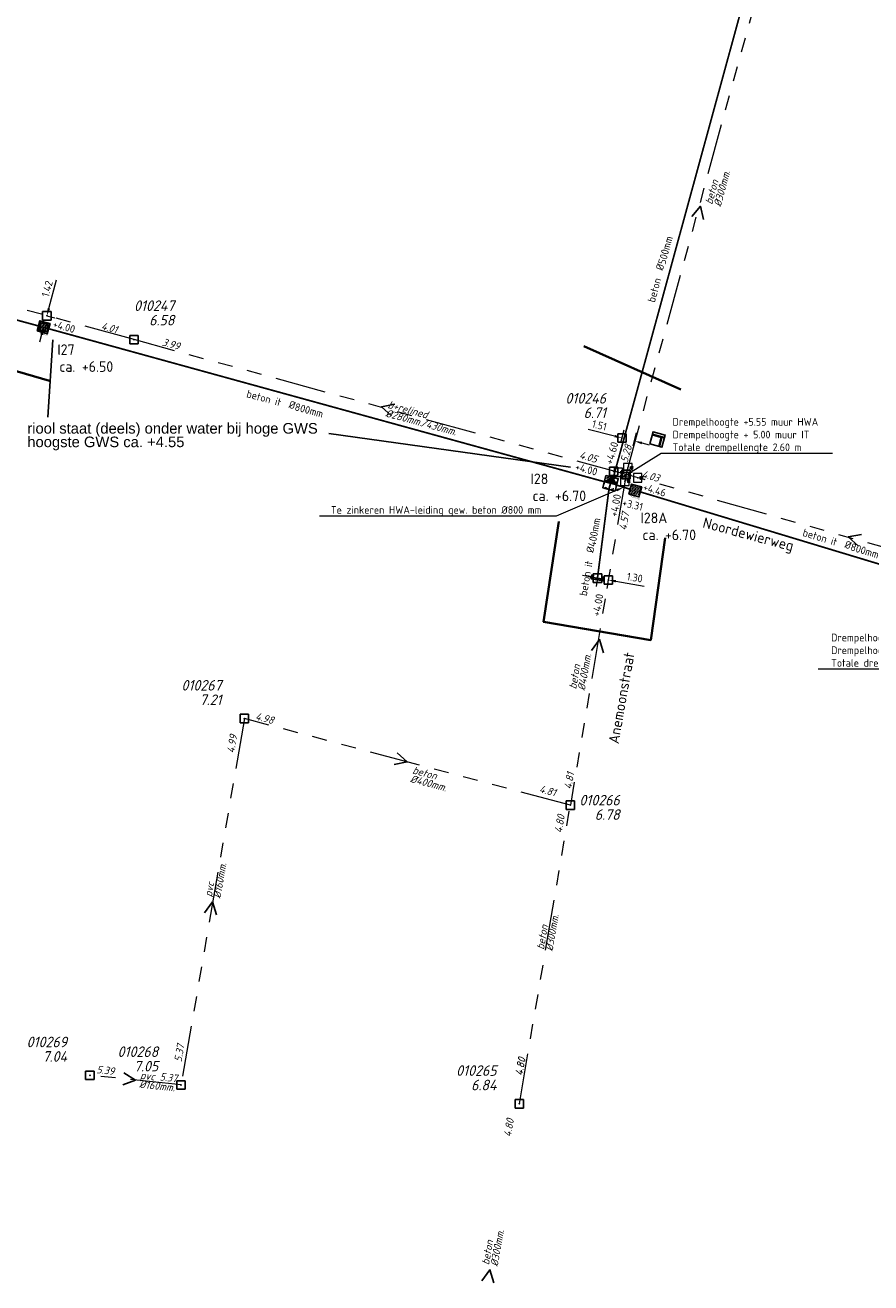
# Model space of a CAD drawing. Header units: metres. Extents: x 151924 to 154502, y 462248 to 463878.
# Tile 9 of 31: x 153255 to 153355, y 463486 to 463635. Entities that reach past the tile are written whole.
import ezdxf
from ezdxf import colors
from ezdxf.entities.mleader import LeaderData, LeaderLine
from ezdxf.enums import TextEntityAlignment as Align
from ezdxf.math import Vec2, Vec3

# ---------------------------------------------------------------- set-up
doc = ezdxf.new("R2010")
doc.units = ezdxf.units.M
doc.header["$PDMODE"] = 64
doc.header["$PDSIZE"] = 1
for name, pattern in [('HIDDENX2', [8, 4, -4]), ('RI-GWA-SO', [18.45, 6, -1.8, 1.75, -1.8, 1.75, -1.8, 1.75, -1.8]), ('RI-HWA_BETON-SO', [11.4, 9, -2.4]), ('RI-ITR_BETON-SO', [11.4, 9, -2.4])]:
    doc.linetypes.add(name, pattern=pattern)
doc.layers.get('0').update_dxf_attribs({"linetype": 'CONTINUOUS'})
for name, color, linetype, lineweight in [('B-OI-RI-GWA-MATERIAAL-T18', 11, 'CONTINUOUS', 18), ('B-OI-RI-GWA-PUTDEKSELHOOGTE-T25', 11, 'CONTINUOUS', 25), ('B-OI-RI-GWA_BOB-T18', 11, 'CONTINUOUS', 18), ('B-OI-RI-GWA_BOB-T18-INGEMETEN', 200, 'CONTINUOUS', 18), ('B-OI-RI-GWA_DIAMETER-HOOGTE-T18', 11, 'CONTINUOUS', 18), ('B-OI-RI-GWA_DIAMETER-T18', 11, 'CONTINUOUS', 18), ('B-OI-RI-GWA_PUTNUMMER-T25', 11, 'CONTINUOUS', 18), ('B-OI-RI-GWA_RIOOLPUT-S', 11, 'CONTINUOUS', 25), ('B-OI-RI-GWA_TRANSPORTLEIDING_BETON_300-G', 11, 'RI-GWA-SO', 18), ('B-OI-RI-GWA_TRANSPORTLEIDING_BETON_400-G', 11, 'RI-GWA-SO', 18), ('B-OI-RI-GWA_TRANSPORTLEIDING_BETON_EI_300X450-G', 11, 'RI-GWA-SO', 18), ('B-OI-RI-GWA_TRANSPORTLEIDING_PVC_160-G', 11, 'RI-GWA-SO', 18), ('B-OI-RI-STROOMRICHTING-S', 252, 'CONTINUOUS', 25), ('B-RO-OG-TOPOGRAFIE-T18', 2, 'CONTINUOUS', 18), ('N-OI-RI-HWA-T18', 1, 'CONTINUOUS', 18), ('N-OI-RI-HWA_RIOOLLEIDING_BETON_500-G', 154, 'RI-HWA_BETON-SO', 35), ('N-OI-RI-HWA_RIOOLLEIDING_BETON_800-G', 154, 'RI-HWA_BETON-SO', 35), ('N-OI-RI-HWA_STROOMRICHTING-S', 154, 'CONTINUOUS', 25), ('N-OI-RI-ITR_PUTDEKSELHOOGTE-T25', 136, 'CONTINUOUS', 25), ('N-OI-RI-ITR_PUTNUMMER-T25', 136, 'CONTINUOUS', 25), ('N-OI-RI-ITR_RIOOLLEIDING_BETON_400-G', 136, 'RI-ITR_BETON-SO', 35), ('N-OI-RI-ITR_RIOOLLEIDING_BETON_800-G', 136, 'RI-ITR_BETON-SO', 35), ('N-OI-RI-ITR_RIOOLPUT_INSPECTIEPUT-S', 136, 'CONTINUOUS', 25), ('N-OI-RI-ITR_RIOOLPUT_OVERSTORTPUT-S', 136, 'CONTINUOUS', 25), ('N-OI-RI-ITR_SCHILDMUUR-S', 136, 'CONTINUOUS', 25), ('N-OI-RI-ITR_STROOMRICHTING-S', 136, 'CONTINUOUS', 25), ('N-OI-RI-M', 1, 'CONTINUOUS', 18), ('N-RO-KG-GRENS_WERK-G', 7, 'XX-WERKGRENS', 35)]:
    doc.layers.add(name, color=color, linetype=linetype, lineweight=lineweight)
for name, color, linetype, lineweight, plot in [('CALQUE_PTTOPO_ALT', 1, 'CONTINUOUS', 0, False), ('CALQUE_PTTOPO_MAT', 7, 'CONTINUOUS', 0, False), ('PTTOPO', 7, 'CONTINUOUS', 0, False)]:
    doc.layers.add(name, color=color, linetype=linetype, lineweight=lineweight, plot=plot)
doc.layers.add('opmerkingen algemeen', color=144, linetype='CONTINUOUS')
doc.layers.add('VSI-MEETING-18-1-2022', color=7, linetype='CONTINUOUS')
doc.layers.get('0').freeze()
doc.styles.add('ARIAL', font='arial.ttf')
doc.styles.add('NLCS-ISO', font='NLCS-ISO.ttf')
doc.styles.add('NLCS-ISO-M200-T18', font='NLCS-ISO.ttf', dxfattribs={"height": 0.36})
doc.styles.add('NLCS-ISO-M500-T18', font='NLCS-ISO.ttf', dxfattribs={"height": 0.9})
doc.styles.add('NLCS-ISO-M500-T18_CURSIEF', font='NLCS-ISO.ttf', dxfattribs={"oblique": 15, "height": 0.9})
doc.styles.add('NLCS-ISO-M500-T25', font='NLCS-ISO.ttf', dxfattribs={"height": 1.25})
doc.styles.add('NLCS-ISO-M500-T25_CURSIEF', font='NLCS-ISO.ttf', dxfattribs={"oblique": 15, "height": 1.25})
doc.styles.add('Style-STANDARD', font='STANDARD.shx')
doc.linetypes.add('XX-WERKGRENS', pattern='A,0,[137,NLCS.SHX,S=0.1,R=0,X=-1.1,Y=-1.35],-6', length=6)
doc.dimstyles.new('NLCS-M500-T18-PIJL_L2_H2', dxfattribs={"dimscale": 0.5, "dimtxt": 2.5, "dimasz": 1.8, "dimexe": 2, "dimexo": 2, "dimgap": 0.7, "dimtad": 1, "dimzin": 0, "dimdsep": 46, "dimtxsty": 'NLCS-ISO-M500-T18', "dimcen": 0, "dimdle": 2, "dimclrd": 256, "dimclre": 256, "dimclrt": 256, "dimazin": 0, "dimtfac": 1, "dimtdec": 3, "dimtofl": 0, "dimtmove": 0, "dimatfit": 3, "dimfxl": 2, "dimfxlon": 1, "dimtfillclr": 256, "dimtolj": 1, "dimtzin": 0, "dimlwd": -1, "dimlwe": -1, "dimarcsym": 0})

# ---------------------------------------------------------------- blocks, each defined once
blk = doc.blocks.new('N-SRI-PUT_OVERSTORT-SO')
at = {"ltscale": 0.1}
blk.add_hatch(color=256, dxfattribs=at).paths.add_polyline_path([(0, 2), (-2, 0), (2, 0)])
for p, q in [((0, 2), (-2, 0)), ((0, 2), (0, -2)), ((0, 2), (2, 0)), ((2, 0), (-2, 0))]:
    blk.add_line(p, q, dxfattribs=at)
at = {"lineweight": -3, "flags": 128}
blk.add_lwpolyline([(-2, -2), (2, -2), (2, 2), (-2, 2)], close=True, dxfattribs=at)
at = {"ltscale": 0.1, "flags": 128}
blk.add_lwpolyline([(0, 2), (-2, 0), (2, 0)], close=True, dxfattribs=at)
at = {"linetype": 'HIDDENX2', "lineweight": -3, "ltscale": 0.25}
blk.add_circle((0, 0), 2, dxfattribs=at)
blk = doc.blocks.new('*U28')
at = {"ltscale": 0.1, "insert": (2.43, 1.32), "char_height": 1.8, "attachment_point": 9, "style": 'NLCS-ISO'}
blk.add_mtext_dynamic_manual_height_columns('%%C', width=3.1412, gutter_width=1.8, heights=[0], dxfattribs=at)
at = {"ltscale": 0.1, "style": 'NLCS-ISO'}
for tag, p in [('BOBL', (-43.14, 0)), ('MAT', (-1, 0.6))]:
    blk.add_attdef(tag, text='', height=1.8, dxfattribs=at).set_placement(p, align=Align.BOTTOM_RIGHT)
for tag, p in [('DIA', (2.43, 0.6)), ('BOBR', (41.11, 0))]:
    blk.add_attdef(tag, text='', height=1.8, dxfattribs=at).set_placement(p, align=Align.BOTTOM_LEFT)
blk = doc.blocks.new('*U29')
at = {"ltscale": 0.1, "insert": (2.43, 1.32), "char_height": 1.8, "attachment_point": 9, "style": 'NLCS-ISO'}
blk.add_mtext_dynamic_manual_height_columns('%%C', width=3.1412, gutter_width=1.8, heights=[0], dxfattribs=at)
at = {"ltscale": 0.1, "style": 'NLCS-ISO'}
for tag, p in [('MAT', (-1, 0.6)), ('BOBL', (-8.28, -3.24))]:
    blk.add_attdef(tag, text='', height=1.8, dxfattribs=at).set_placement(p, align=Align.BOTTOM_RIGHT)
for tag, p in [('DIA', (2.43, 0.6)), ('BOBR', (10.35, -3.24))]:
    blk.add_attdef(tag, text='', height=1.8, dxfattribs=at).set_placement(p, align=Align.BOTTOM_LEFT)
blk = doc.blocks.new('*U41')
at = {"ltscale": 0.1, "insert": (2.43, -1.32), "char_height": 1.8, "attachment_point": 3, "style": 'NLCS-ISO'}
blk.add_mtext_dynamic_manual_height_columns('%%C', width=3.1412, gutter_width=1.8, heights=[0], dxfattribs=at)
at = {"ltscale": 0.1, "style": 'NLCS-ISO'}
blk.add_attdef('BOBL', text='', height=1.8, dxfattribs=at).set_placement((-52.6, 0), align=Align.BOTTOM_RIGHT)
blk.add_attdef('BOBR', text='', height=1.8, dxfattribs=at).set_placement((70.13, 0), align=Align.BOTTOM_LEFT)
blk.add_attdef('MAT', text='', height=1.8, rotation=360, dxfattribs=at).set_placement((-1, -3.84), align=Align.BOTTOM_RIGHT)
blk.add_attdef('DIA', text='', height=1.8, rotation=360, dxfattribs=at).set_placement((2.43, -3.84), align=Align.BOTTOM_LEFT)
blk = doc.blocks.new('N-SRI-PUT_ITR_1.25X1.25')
at = {"ltscale": 0.1}
h = blk.add_hatch(dxfattribs=at)
h.set_pattern_fill('DOTS', color=256, scale=0.075, style=0)
h.set_pattern_definition([(0, (-0.40003, -0.40001), (0.059531, 0.1190625), [0, -0.1190625])])
h.paths.add_polyline_path([(0.62, -0.63), (0.62, 0.62), (-0.63, 0.62), (-0.63, -0.63)])
at = {"lineweight": -3, "flags": 128}
blk.add_lwpolyline([(0.62, -0.63), (0.62, 0.62), (-0.63, 0.62), (-0.63, -0.63)], close=True, dxfattribs=at)
at = {"insert": (0.71, -0.27), "char_height": 0.18, "attachment_point": 1, "rotation": 90, "style": 'NLCS-ISO-M200-T18'}
blk.add_mtext_dynamic_manual_height_columns('1.25x1.25', width=0.1588, gutter_width=0.9, heights=[0], dxfattribs=at)
blk = doc.blocks.new('*U45')
at = {"ltscale": 0.1, "insert": (2.43, 1.32), "char_height": 1.8, "attachment_point": 9, "style": 'NLCS-ISO'}
blk.add_mtext_dynamic_manual_height_columns('%%C', width=3.1412, gutter_width=1.8, heights=[0], dxfattribs=at)
at = {"ltscale": 0.1, "style": 'NLCS-ISO'}
for tag, p in [('BOBL', (-41.08, 0)), ('MAT', (-1, 0.6))]:
    blk.add_attdef(tag, text='', height=1.8, dxfattribs=at).set_placement(p, align=Align.BOTTOM_RIGHT)
for tag, p in [('DIA', (2.43, 0.6)), ('BOBR', (72.56, 0))]:
    blk.add_attdef(tag, text='', height=1.8, dxfattribs=at).set_placement(p, align=Align.BOTTOM_LEFT)
blk = doc.blocks.new('SRI-SCHILDMUUR')
for p, q in [((-0.02, 0.73), (-0.25, 0.53)), ((0.01, 0.73), (-0.22, 0.53)), ((0.2, 0.59), (0, 0.41)), ((0.2, 0.56), (0, 0.38)), ((0.2, 0.25), (0, 0.07)), ((0.2, 0.23), (0, 0.05)), ((0.2, -0.42), (-0.14, -0.73)), ((0.2, -0.44), (-0.11, -0.73)), ((0.2, -0.08), (0, -0.26)), ((0.2, -0.11), (0, -0.29))]:
    blk.add_line(p, q)
blk.add_lwpolyline([(-0.25, -0.53), (0, -0.53), (0, 0.53), (-0.25, 0.53), (-0.25, 0.73), (0.2, 0.73), (0.2, -0.73), (-0.25, -0.73)], close=True)
blk = doc.blocks.new('*D65')
at = {"layer": '', "color": 0, "transparency": 16777216}
for p in [(153257.91, 463600.81), (153257.91, 463600.81), (153257.53, 463599.45)]:
    blk.add_point(p, dxfattribs=at)
at = {"layer": 'N-OI-RI-M', "transparency": 16777216}
for p, q in [((153258.14, 463601.68), (153259.06, 463605.05)), ((153257.91, 463600.81), (153258.87, 463600.55)), ((153257.53, 463599.45), (153258.5, 463599.18)), ((153257.29, 463598.58), (153257.06, 463597.71))]:
    blk.add_line(p, q, dxfattribs=at)
for points in [[(153258, 463601.72), (153258.29, 463601.64), (153257.91, 463600.81)], [(153257.15, 463598.62), (153257.44, 463598.54), (153257.53, 463599.45)]]:
    blk.add_solid(points, dxfattribs=at)
at = {"layer": 'N-OI-RI-M', "transparency": 16777216, "insert": (153257.95, 463604.01), "char_height": 0.9, "attachment_point": 5, "rotation": 74.7029, "style": 'NLCS-ISO-M500-T18'}
blk.add_mtext('\\A1;1.42', dxfattribs=at)
blk = doc.blocks.new('*D66')
at = {"layer": '', "color": 0, "transparency": 16777216}
for p in [(153323.03, 463569.78), (153324.3, 463569.57, 2.79), (153324.3, 463569.57)]:
    blk.add_point(p, dxfattribs=at)
at = {"layer": 'N-OI-RI-M', "transparency": 16777216}
for p, q in [((153322.14, 463569.93), (153321.25, 463570.08)), ((153323.03, 463569.78), (153322.86, 463568.8)), ((153325.19, 463569.42), (153328.54, 463568.85)), ((153324.25, 463569.23), (153324.14, 463568.58))]:
    blk.add_line(p, q, dxfattribs=at)
for points in [[(153322.16, 463570.08), (153322.11, 463569.79), (153323.03, 463569.78)], [(153325.21, 463569.57), (153325.16, 463569.27), (153324.3, 463569.57)]]:
    blk.add_solid(points, dxfattribs=at)
at = {"layer": 'N-OI-RI-M', "transparency": 16777216, "insert": (153327.44, 463569.85), "char_height": 0.9, "attachment_point": 5, "rotation": 350.4024, "style": 'NLCS-ISO-M500-T18'}
blk.add_mtext('\\A1;1.30', dxfattribs=at)
blk = doc.blocks.new('*D95')
at = {"layer": '', "color": 0, "transparency": 16777216}
for p in [(153325.94, 463586.36), (153324.94, 463582.41, 4.09), (153326.4, 463582.04, 4.09)]:
    blk.add_point(p, dxfattribs=at)
at = {"layer": 'N-OI-RI-M', "transparency": 16777216}
for p, q in [((153325.06, 463586.58), (153321.94, 463587.37)), ((153325.8, 463585.82), (153326.18, 463587.33)), ((153327.26, 463585.45), (153327.65, 463586.96)), ((153328.27, 463585.77), (153329.15, 463585.54))]:
    blk.add_line(p, q, dxfattribs=at)
for points in [[(153325.1, 463586.72), (153325.03, 463586.43), (153325.94, 463586.36)], [(153328.31, 463585.91), (153328.24, 463585.62), (153327.4, 463585.99)]]:
    blk.add_solid(points, dxfattribs=at)
at = {"layer": 'N-OI-RI-M', "transparency": 16777216, "insert": (153323.26, 463587.86), "char_height": 0.9, "attachment_point": 5, "rotation": 345.7994, "style": 'NLCS-ISO-M500-T18'}
blk.add_mtext('\\A1;1.51', dxfattribs=at)
blk = doc.blocks.new('PTTOPO')
at = {"layer": 'PTTOPO'}
blk.add_point((0, 0), dxfattribs=at)
at = {"layer": 'CALQUE_PTTOPO_ALT', "style": 'Style-STANDARD', "width": 0.8}
blk.add_attdef('ALT', text='', height=0.1, dxfattribs=at).set_placement((0.25, -0.1), align=Align.MIDDLE_LEFT)
at = {"layer": 'CALQUE_PTTOPO_MAT', "style": 'Style-STANDARD', "width": 0.8}
blk.add_attdef('MAT', text='', height=0.1, dxfattribs=at).set_placement((0.25, 0.1), align=Align.MIDDLE_LEFT)

msp = doc.modelspace()

# ---------------------------------------------------------------- linework, layer by layer
at = {"layer": 'B-OI-RI-GWA_RIOOLPUT-S', "linetype": 'Continuous'}
for p in [(153268.22, 463597.99), (153326.402, 463582.039, 4.092), (153281.27, 463553.18), (153319.82, 463542.94), (153263, 463511), (153273.78, 463509.85), (153313.79, 463507.62)]:
    msp.add_point(p, dxfattribs=at)
at = {"layer": 'B-OI-RI-GWA_TRANSPORTLEIDING_BETON_300-G'}
for p, q in [((153326.402, 463582.039, 4.092), (153343.73, 463645.45)), ((153313.79, 463507.62), (153319.82, 463542.94))]:
    msp.add_line(p, q, dxfattribs=at)
at = {"layer": 'B-OI-RI-GWA_TRANSPORTLEIDING_BETON_400-G'}
for p, q in [((153326.402, 463582.039, 4.092), (153319.82, 463542.94)), ((153319.82, 463542.94), (153281.27, 463553.18))]:
    msp.add_line(p, q, dxfattribs=at)
at = {"layer": 'B-OI-RI-GWA_TRANSPORTLEIDING_BETON_EI_300X450-G'}
for p, q in [((153268.22, 463597.99), (153218.57, 463611.57)), ((153326.402, 463582.039, 4.092), (153268.22, 463597.99)), ((153378.522, 463567.297, 4.276), (153326.402, 463582.039, 4.092))]:
    msp.add_line(p, q, dxfattribs=at)
at = {"layer": 'B-OI-RI-GWA_TRANSPORTLEIDING_PVC_160-G'}
for p, q in [((153281.27, 463553.18), (153273.78, 463509.85)), ((153273.78, 463509.85), (153263, 463511))]:
    msp.add_line(p, q, dxfattribs=at)
at = {"layer": 'B-OI-RI-STROOMRICHTING-S'}
for points in [[(153334.17, 463612.56), (153335.23, 463613.76), (153335.56, 463612.18)], [(153299.06, 463590.35), (153297.48, 463590.03), (153298.68, 463588.96)], [(153354.27, 463574.96), (153352.69, 463574.66), (153353.88, 463573.57)], [(153322.32, 463561.21), (153323.28, 463562.51), (153323.74, 463560.96)], [(153299.34, 463549.13), (153300.54, 463548.06), (153298.97, 463547.73)], [(153276.57, 463530.22), (153277.52, 463531.52), (153277.99, 463529.97)], [(153267.03, 463511.29), (153268.39, 463510.42), (153266.88, 463509.86)], [(153309.34, 463486.7), (153310.3, 463487.99), (153310.76, 463486.45)]]:
    msp.add_lwpolyline(points, dxfattribs=at)
at = {"layer": 'N-OI-RI-HWA_RIOOLLEIDING_BETON_500-G', "const_width": 0.2, "flags": 128}
msp.add_lwpolyline([(153324.902, 463581.681), (153342.09, 463644.544)], dxfattribs=at)
at = {"layer": 'N-OI-RI-HWA_RIOOLLEIDING_BETON_800-G', "const_width": 0.2, "flags": 128}
msp.add_lwpolyline([(153325.289, 463580.791), (153325.289, 463580.791), (153326.89, 463580.3)], dxfattribs=at)
at = {"layer": 'N-OI-RI-ITR_RIOOLLEIDING_BETON_400-G', "const_width": 0.2, "flags": 128}
msp.add_lwpolyline([(153324.384, 463580.294), (153323.025, 463569.783)], dxfattribs=at)
at = {"layer": 'N-OI-RI-ITR_RIOOLLEIDING_BETON_800-G', "const_width": 0.2, "flags": 128}
for points in [[(153165.366, 463624.319), (153256.929, 463599.61)], [(153258.134, 463599.278), (153323.842, 463581.186)], [(153328.099, 463579.983), (153375.825, 463565.559)]]:
    msp.add_lwpolyline(points, dxfattribs=at)
at = {"layer": 'N-OI-RI-ITR_RIOOLPUT_OVERSTORTPUT-S', "flags": 128}
msp.add_lwpolyline([(153329.207, 463585.659), (153329.601, 463587.106), (153331.048, 463586.712), (153330.654, 463585.265)], close=True, dxfattribs=at)
for points in [[(153329.496, 463586.72), (153330.557, 463586.431), (153330.268, 463585.37)], [(153330.969, 463586.423), (153329.522, 463586.817)], [(153330.943, 463586.326), (153330.654, 463586.405), (153330.365, 463585.344)]]:
    msp.add_lwpolyline(points, dxfattribs=at)
at = {"layer": 'N-RO-KG-GRENS_WERK-G', "flags": 128}
for points in [[(153226.411, 463602.381), (153258.221, 463593.112)], [(153332.886, 463592.084), (153321.416, 463597.217)], [(153318.476, 463576.48), (153316.654, 463564.619), (153329.325, 463562.47), (153331.053, 463574.547)]]:
    msp.add_lwpolyline(points, dxfattribs=at)
at = {"layer": 'opmerkingen algemeen', "flags": 128}
for points in [[(153258.609, 463597.96), (153258.024, 463588.814)], [(153319.826, 463582.909), (153291.255, 463586.887)]]:
    msp.add_lwpolyline(points, dxfattribs=at)

# ---------------------------------------------------------------- block references
at = {"layer": 'N-OI-RI-HWA_STROOMRICHTING-S', "xscale": 0.5, "yscale": 0.5, "zscale": 0.5, "rotation": 74.50914356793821}
msp.add_blockref('*U45', (153331.265, 463605.474), dxfattribs=at).add_auto_attribs({'MAT': 'beton', 'DIA': '500mm', 'BOBL': '+4.60', 'BOBR': '+4.02'})
at = {"layer": 'N-OI-RI-ITR_RIOOLPUT_INSPECTIEPUT-S'}
for p, rotation in [((153257.532, 463599.445), 254.7273880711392), ((153327.495, 463580.142, 4.092), 255.3023385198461)]:
    msp.add_blockref('N-SRI-PUT_ITR_1.25X1.25', p, dxfattribs=dict(at, rotation=rotation))
at = {"layer": 'N-OI-RI-ITR_RIOOLPUT_OVERSTORTPUT-S', "xscale": 0.3749999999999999, "yscale": 0.3749999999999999, "zscale": 0.3749999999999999, "rotation": 345.3023385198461}
msp.add_blockref('N-SRI-PUT_OVERSTORT-SO', (153324.567, 463580.995, 4.092), dxfattribs=at)
at = {"layer": 'N-OI-RI-ITR_SCHILDMUUR-S', "rotation": 259.9711389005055}
msp.add_blockref('SRI-SCHILDMUUR', (153323.025, 463569.783), dxfattribs=at)
at = {"layer": 'N-OI-RI-ITR_STROOMRICHTING-S', "xscale": 0.5, "yscale": 0.5, "zscale": 0.5}
for name, p, rotation, values in [('*U41', (153286.408, 463591.56), 344.7284335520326, {'MAT': 'beton it', 'DIA': '800mm', 'BOBL': '+4.00', 'BOBR': '+4.00'}), ('*U29', (153323.136, 463572.145), 79.97113890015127, {'MAT': 'beton it', 'DIA': '400mm', 'BOBL': '+4.00', 'BOBR': '+4.00'}), ('*U28', (153351.538, 463572.896), 343.1993578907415, {'MAT': 'beton it', 'DIA': '800mm', 'BOBL': '+4.46', 'BOBR': '+4.46'})]:
    msp.add_blockref(name, p, dxfattribs=dict(at, rotation=rotation)).add_auto_attribs(values)
at = {"layer": 'PTTOPO'}
ref = msp.add_blockref('PTTOPO', (153326.402, 463582.039, 4.092), dxfattribs=at)
ref.add_attrib('ALT', '4.092', dxfattribs={"layer": 'CALQUE_PTTOPO_ALT', "height": 0.1, "style": 'Style-STANDARD', "width": 0.8}).set_placement((153325.695, 463581.755, 4.092), align=Align.MIDDLE_LEFT)
ref.add_attrib('MAT', 'Bob-4', dxfattribs={"layer": 'CALQUE_PTTOPO_MAT', "height": 0.1, "style": 'Style-STANDARD', "width": 0.8}).set_placement((153325.703, 463581.892, 4.092), align=Align.MIDDLE_LEFT)
at = {"layer": 'VSI-MEETING-18-1-2022'}
for p, values in [((153325.484, 463582.291, 4.027), {'ALT': '4.052', 'MAT': 'bok21'}), ((153326.619, 463582.833, 4.04), {'ALT': '5.281', 'MAT': 'bok19'}), ((153326.268, 463581.245, 4.009), {'ALT': '4.569', 'MAT': 'bok20'}), ((153326.402, 463582.039, 4.092), {'ALT': '6.657', 'MAT': 'put7'}), ((153327.788, 463581.647, 4.097), {'ALT': '4.033', 'MAT': 'bok22'})]:
    msp.add_blockref('PTTOPO', p, dxfattribs=at).add_auto_attribs(values)

# ---------------------------------------------------------------- texts
at = {"layer": 'B-OI-RI-GWA-MATERIAAL-T18', "linetype": 'ByBlock', "style": 'NLCS-ISO-M500-T18_CURSIEF', "oblique": 15}
for s, rotation, p in [('beton', 74.99378, (153336.596, 463613.911)), ('b+relined', 344.78134, (153298.161, 463589.921)), ('beton', 79.97114, (153320.504, 463556.615)), ('beton', 345.1241, (153301.08, 463546.695)), ('pvc', 80.1928, (153277.413, 463532.042)), ('beton', 80.3116, (153316.692, 463525.807)), ('pvc', 353.91077, (153268.908, 463510.571)), ('beton', 79.93041, (153310.196, 463488.522))]:
    msp.add_text(s, height=0.9, rotation=rotation, dxfattribs=at).set_placement(p)
at = {"layer": 'B-OI-RI-GWA-PUTDEKSELHOOGTE-T25', "linetype": 'ByBlock', "style": 'NLCS-ISO-M500-T25_CURSIEF', "oblique": 15}
for s, p in [('6.58', (153272.992, 463599.672)), ('6.71', (153324.033, 463588.719)), ('7.21', (153278.57, 463554.78)), ('6.78', (153325.657, 463541.197)), ('7.04', (153260.3, 463512.6)), ('7.05', (153271.08, 463511.45)), ('6.84', (153311.09, 463509.22))]:
    msp.add_text(s, height=1.25, dxfattribs=at).set_placement(p, align=Align.RIGHT)
at = {"layer": 'B-OI-RI-GWA_BOB-T18', "linetype": 'ByBlock', "style": 'NLCS-ISO-M500-T18_CURSIEF', "oblique": 15}
for s, rotation, p in [('4.01', 344.78134, (153266.125, 463598.72)), ('4.98', 345.1241, (153284.612, 463552.505)), ('4.81', 79.97114, (153320.288, 463546.727)), ('4.80', 80.3116, (153319.173, 463541.71)), ('5.37', 80.1928, (153274.195, 463514.574)), ('5.39', 353.91077, (153265.848, 463511.023))]:
    msp.add_text(s, height=0.9, rotation=rotation, dxfattribs=at).set_placement(p, align=Align.RIGHT)
for s, rotation, p in [('3.99', 344.7029, (153271.456, 463597.312)), ('4.99', 80.1928, (153280.062, 463549.046)), ('4.81', 345.1241, (153316.069, 463544.469)), ('4.80', 80.3116, (153314.148, 463510.907)), ('4.80', 79.93041, (153314.17, 463510.904)), ('5.37', 353.91077, (153271.227, 463510.397)), ('4.80', 79.93041, (153312.785, 463503.663))]:
    msp.add_text(s, height=0.9, rotation=rotation, dxfattribs=at).set_placement(p)
at = {"layer": 'B-OI-RI-GWA_BOB-T18-INGEMETEN', "linetype": 'ByBlock', "style": 'NLCS-ISO-M500-T18_CURSIEF', "oblique": 15}
for s, rotation, p in [('5.28', 74.99378, (153326.586, 463583.377)), ('4.03', 344.78134, (153328.194, 463581.694)), ('4.57', 79.97114, (153326.442, 463575.385, 4.092))]:
    msp.add_text(s, height=0.9, rotation=rotation, dxfattribs=at).set_placement(p)
msp.add_text('4.05', height=0.9, rotation=344.06335, dxfattribs=at).set_placement((153322.852, 463583.388), align=Align.RIGHT)
at = {"layer": 'B-OI-RI-GWA_DIAMETER-HOOGTE-T18', "linetype": 'ByBlock', "style": 'NLCS-ISO-M500-T18_CURSIEF', "oblique": 15}
msp.add_text('/430mm.', height=0.9, rotation=344.78134, dxfattribs=at).set_placement((153302.083, 463587.766))
at = {"layer": 'B-OI-RI-GWA_DIAMETER-T18', "linetype": 'ByBlock', "style": 'NLCS-ISO-M500-T18_CURSIEF', "oblique": 15}
for s, rotation, p in [('%%c300mm.', 74.99378, (153337.611, 463613.639)), ('%%c280mm.', 344.78134, (153297.886, 463588.908)), ('%%c400mm.', 79.97114, (153321.538, 463556.432)), ('%%c400mm.', 345.1241, (153300.81, 463545.68)), ('%%c160mm.', 80.1928, (153278.448, 463531.863)), ('%%c300mm.', 80.3116, (153317.727, 463525.63)), ('%%c160mm.', 353.91077, (153268.797, 463509.527)), ('%%c300mm.', 79.93041, (153311.229, 463488.339))]:
    msp.add_text(s, height=0.9, rotation=rotation, dxfattribs=at).set_placement(p)
at = {"layer": 'B-OI-RI-GWA_PUTNUMMER-T25', "linetype": 'ByBlock', "style": 'NLCS-ISO-M500-T25_CURSIEF', "oblique": 15}
for s, p in [('010247', (153272.992, 463601.381)), ('010246', (153324.033, 463590.428)), ('010267', (153278.57, 463556.489)), ('010266', (153325.657, 463542.906)), ('010269', (153260.3, 463514.309)), ('010268', (153271.08, 463513.159)), ('010265', (153311.09, 463510.929))]:
    msp.add_text(s, height=1.25, dxfattribs=at).set_placement(p, align=Align.RIGHT)
at = {"layer": 'B-RO-OG-TOPOGRAFIE-T18', "style": 'NLCS-ISO-M200-T18'}
for s, rotation, p in [('Noordewierweg', 345.1, (153340.828, 463574.797)), ('Anemoonstraat', 80, (153325.864, 463555.616))]:
    msp.add_text(s, height=1.25, rotation=rotation, dxfattribs=at).set_placement(p, align=Align.MIDDLE)
at = {"layer": 'N-OI-RI-HWA_STROOMRICHTING-S', "style": 'NLCS-ISO-M500-T25'}
msp.add_text('+3.31', height=0.9, rotation=346.31022, dxfattribs=at).set_placement((153327.013, 463577.768, 4.276), align=Align.BOTTOM_CENTER)
at = {"layer": 'N-OI-RI-ITR_PUTDEKSELHOOGTE-T25', "style": 'NLCS-ISO-M500-T25'}
for s, p in [('ca. +6.50', (153259.391, 463594.176)), ('ca. +6.70', (153315.348, 463578.893)), ('ca. +6.70', (153328.352, 463574.277))]:
    msp.add_text(s, height=1.25, dxfattribs=at).set_placement(p)
at = {"layer": 'N-OI-RI-ITR_PUTNUMMER-T25', "style": 'NLCS-ISO-M500-T25'}
for s, p in [('I27', (153259.158, 463596.184)), ('I28', (153315.115, 463580.901)), ('I28A', (153328.119, 463576.285))]:
    msp.add_text(s, height=1.25, dxfattribs=at).set_placement(p)
at = {"layer": 'opmerkingen algemeen', "style": 'ARIAL'}
for s, p in [('riool staat (deels) onder water bij hoge GWS', (153255.596, 463586.877)), ('hoogste GWS ca. +4.55', (153255.596, 463585.274))]:
    msp.add_text(s, height=1.25, dxfattribs=at).set_placement(p)

# ---------------------------------------------------------------- dimensions: what is measured, and where the dimension line sits
at = {"layer": 'N-OI-RI-M'}
for p1, p2, distance, picture, middle in [((153257.532, 463599.445), (153257.905, 463600.811), 0, '*D65', (153257.95, 463604.008)), ((153326.402, 463582.039, 4.092), (153324.939, 463582.41, 4.092), -4.071, '*D95', (153323.264, 463587.858)), ((153323.025, 463569.783), (153324.303, 463569.567, 2.787), 0, '*D66', (153327.443, 463569.848))]:
    dim = msp.add_aligned_dim(p1=p1, p2=p2, distance=distance, dimstyle='NLCS-M500-T18-PIJL_L2_H2', dxfattribs=at)
    dim.commit()
    dim.dimension.update_dxf_attribs({"geometry": picture, "text_midpoint": middle})

# ---------------------------------------------------------------- leaders
at = {"layer": 'N-OI-RI-HWA-T18'}
ml = msp.add_multileader_mtext('Standard', dxfattribs=at)
ml.set_content('Drempelhoogte +5.55 muur HWA\\PDrempelhoogte + 5.00 muur IT\\PTotale drempellengte 2.60 m', color=256, style='NLCS-ISO-M500-T18')
ml.set_leader_properties(color=256, linetype='ByLayer', lineweight=-1)
ml.build(insert=Vec2(0, 0))
ml.multileader.update_dxf_attribs({"text_left_attachment_type": 5, "text_right_attachment_type": 5, "dogleg_length": 0.9, "arrow_head_size": 0.9})
ctx = ml.context
ctx.base_point, ctx.char_height, ctx.arrow_head_size, ctx.landing_gap_size, ctx.plane_origin = Vec3(153331.46, 463584.545), 0.9, 0.9, 0.45, Vec3(107.427, -303.105)
ctx.left_attachment, ctx.right_attachment = 5, 5
notes = []
notes.append((ctx, [(0, (1, 1, 0), (153330.56, 463584.545), (1, 0), 0.9, [(0, [(153325.613, 463581.498)], 0, [])])]))
ctx.mtext.insert, ctx.mtext.flow_direction = Vec3(153331.91, 463588.715), 5
ml = msp.add_multileader_mtext('Standard', dxfattribs=at)
ml.set_content('Te zinkeren HWA-leiding gew. beton %%C800 mm', color=256, style='NLCS-ISO-M500-T18')
ml.set_leader_properties(color=256, linetype='ByLayer', lineweight=-1)
ml.build(insert=Vec2(0, 0))
ml.multileader.update_dxf_attribs({"text_left_attachment_type": 5, "text_right_attachment_type": 5, "dogleg_length": 0.9, "arrow_head_size": 0.9})
ctx = ml.context
ctx.base_point, ctx.char_height, ctx.arrow_head_size, ctx.landing_gap_size, ctx.plane_origin = Vec3(153291.055, 463577.131, 3.935), 0.9, 0.9, 0.45, Vec3(-50.992, 13.446, 3.935)
ctx.left_attachment, ctx.right_attachment = 5, 5
notes.append((ctx, [(1, (1, 1, 0), (153318.145, 463577.131, 3.935), (-1, 0), 0.9, [(0, [(153326.15, 463580.542, 3.935)], 0, [])])]))
ctx.mtext.insert, ctx.mtext.flow_direction = Vec3(153291.505, 463578.301, 3.935), 5
ml = msp.add_multileader_mtext('Standard', dxfattribs=at)
ml.set_content('Drempelhoogte +5.55 muur HWA\\PDrempelhoogte + 5.45 muur IT\\PTotale drempellengte 2.60 m', color=256, style='NLCS-ISO-M500-T18')
ml.set_leader_properties(color=256, linetype='ByLayer', lineweight=-1)
ml.build(insert=Vec2(0, 0))
ml.multileader.update_dxf_attribs({"text_left_attachment_type": 5, "text_right_attachment_type": 5, "dogleg_length": 0.9, "arrow_head_size": 0.9})
ctx = ml.context
ctx.base_point, ctx.char_height, ctx.arrow_head_size, ctx.landing_gap_size, ctx.plane_origin = Vec3(153350.209, 463559.04), 0.9, 0.9, 0.45, Vec3(158.805, 927449.225)
ctx.left_attachment, ctx.right_attachment = 5, 5
notes.append((ctx, [(1, (1, 1, 0), (153369.379, 463559.04), (-1, 0), 0.9, [(0, [(153375.7, 463564.894)], 0, [])])]))
ctx.mtext.insert, ctx.mtext.flow_direction = Vec3(153350.659, 463563.21), 5
for ctx, leaders in notes:
    for number, flags, end, landing, length, lines in leaders:
        leader = LeaderData()
        leader.index, (leader.has_last_leader_line, leader.has_dogleg_vector, leader.attachment_direction) = number, flags
        leader.last_leader_point, leader.dogleg_vector, leader.dogleg_length = Vec3(end), Vec3(landing), length
        for number, points, colour, breaks in lines:
            line = LeaderLine()
            line.index, line.vertices, line.color, line.breaks = number, Vec3.list(points), colors.encode_raw_color(colour), breaks
            leader.lines.append(line)
        ctx.leaders.append(leader)

doc.saveas('drawing.dxf')
